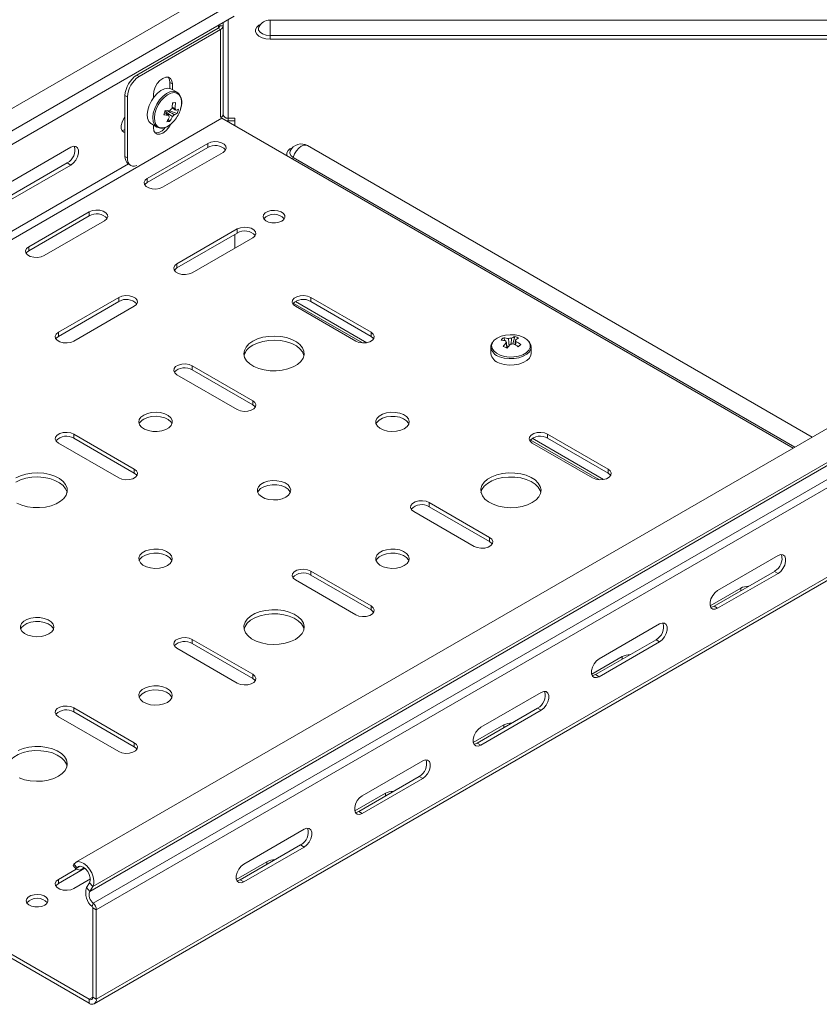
# Model space of a CAD drawing. Header units: millimetres. Extents: x -1795 to 3205, y -1258 to -37.
# Tile 2 of 21: x -1606 to -1367, y -1011 to -717. Entities that reach past the tile are written whole.
import ezdxf

# ---------------------------------------------------------------- set-up
doc = ezdxf.new("R2010")
doc.units = ezdxf.units.MM

msp = doc.modelspace()

# ---------------------------------------------------------------- linework, layer by layer
at = {"color": 7, "linetype": 'Continuous', "lineweight": 15}
for p, q in [((-1546.07, -707.88), (-1793.56, -850.75)), ((-1541.9, -716.27), (-1785.15, -856.69)), ((-1546.65, -719.01), (-1546.65, -719.78)), ((-1546.23, -719.18), (-1546.23, -718.77)), ((-1546.23, -719.18), (-1545.23, -719.18)), ((-1545.23, -719.18), (-1545.23, -718.19)), ((-1545.23, -745.47), (-1545.23, -719.18)), ((-1049.41, -717.43), (-1531.23, -717.43)), ((-1546.67, -719.79), (-1570.98, -733.83)), ((-1545.97, -720.2), (-1570.28, -734.24)), ((-1561.08, -736.03), (-1561.08, -737.82)), ((-1560.38, -736.44), (-1560.38, -738.16)), ((-1574.52, -739.95), (-1574.52, -758.08)), ((-1566.03, -740.57), (-1566.03, -739.7)), ((-1558.98, -738.96), (-1560.62, -738.01)), ((-1573.81, -740.36), (-1573.81, -758.48)), ((-1558.91, -745.34), (-1561.27, -744.48)), ((-1566.62, -748.41), (-1564.98, -749.36)), ((-1566.03, -749.5), (-1566.03, -748.75)), ((-1561.12, -747.65), (-1561.58, -746.95)), ((-1545.59, -746.68), (-1375.09, -845.11)), ((-1544.22, -747.47), (-1543.73, -747.51)), ((-1543.73, -746.7), (-1541.73, -746.7)), ((-1543.73, -747.51), (-1541.73, -747.51)), ((-1541.73, -746.7), (-1541.73, -748.91)), ((-1564.98, -749.36), (-1564.88, -749.41)), ((-1549.83, -754.23), (-1567.86, -764.64)), ((-1369.41, -841.84), (-1520.06, -754.87)), ((-1608.7, -765.76), (-1590.67, -755.35)), ((-1549.83, -755.46), (-1567.86, -765.87)), ((-1563.27, -767.3), (-1545.24, -756.89)), ((-1591.73, -760.05), (-1609.76, -770.46)), ((-1590.67, -760.66), (-1608.7, -771.07)), ((-1573.48, -760.36), (-1572.78, -760.77)), ((-1585.19, -774.64), (-1603.22, -785.05)), ((-1585.19, -775.87), (-1603.22, -786.28)), ((-1598.62, -787.71), (-1580.59, -777.3)), ((-1540.99, -779.75), (-1559.03, -790.16)), ((-1540.99, -780.97), (-1559.03, -791.38)), ((-1541.73, -781.4), (-1541.73, -785.48)), ((-1554.43, -792.81), (-1536.4, -782.4)), ((-1576.35, -800.16), (-1594.38, -810.57)), ((-1576.35, -801.38), (-1594.38, -811.79)), ((-1524.27, -801.85), (-1503.64, -813.76)), ((-1523.67, -801.38), (-1502.36, -813.68)), ((-1501.04, -810.57), (-1519.07, -800.16)), ((-1501.04, -811.79), (-1519.07, -801.38)), ((-1589.78, -813.22), (-1571.75, -802.81)), ((-1523.67, -802.81), (-1505.64, -813.22)), ((-1461.48, -812.22), (-1461.13, -813.07)), ((-1460.83, -813.14), (-1460.81, -813.37)), ((-1458.18, -811.85), (-1458.76, -814.04)), ((-1465.32, -814.89), (-1465.32, -815)), ((-1465.32, -815), (-1465.32, -816.89)), ((-1460.63, -814.25), (-1460.29, -815.04)), ((-1453.33, -815.19), (-1453.32, -815)), ((-1453.32, -816.89), (-1453.32, -815)), ((-1536.4, -830.98), (-1554.43, -820.57)), ((-1536.4, -832.2), (-1554.43, -821.79)), ((-1559.03, -823.22), (-1540.99, -833.63)), ((-1341.72, -825.85), (-1589.21, -968.72)), ((-1571.75, -851.39), (-1589.78, -840.98)), ((-1571.75, -852.61), (-1589.78, -842.2)), ((-1453.55, -842.68), (-1432.93, -854.58)), ((-1452.96, -842.2), (-1431.65, -854.5)), ((-1430.33, -851.39), (-1448.36, -840.98)), ((-1430.33, -852.61), (-1448.36, -842.2)), ((-1594.38, -843.63), (-1576.35, -854.04)), ((-1452.96, -843.63), (-1434.93, -854.04)), ((-1465.69, -871.8), (-1483.72, -861.39)), ((-1465.69, -873.02), (-1483.72, -862.61)), ((-1488.31, -864.04), (-1470.28, -874.45)), ((-1583.69, -1010.94), (-1336.2, -868.07)), ((-1397.63, -887.61), (-1379.6, -877.2)), ((-1501.04, -892.21), (-1519.07, -881.8)), ((-1501.04, -893.43), (-1519.07, -883.02)), ((-1398.69, -892.31), (-1380.66, -881.9)), ((-1379.6, -882.51), (-1397.63, -892.92)), ((-1523.67, -884.45), (-1505.64, -894.86)), ((-1390.73, -886.9), (-1399.86, -892.17)), ((-1793.08, -889.55), (-1585.19, -1009.57)), ((-1793.08, -890.78), (-1585.19, -1010.79)), ((-1432.98, -908.02), (-1414.95, -897.61)), ((-1536.4, -912.62), (-1554.43, -902.21)), ((-1536.4, -913.84), (-1554.43, -903.43)), ((-1434.04, -912.72), (-1416.01, -902.31)), ((-1414.95, -902.92), (-1432.98, -913.33)), ((-1559.03, -904.86), (-1540.99, -915.27)), ((-1426.09, -907.31), (-1435.22, -912.58)), ((-1468.34, -928.43), (-1450.31, -918.02)), ((-1594.38, -925.27), (-1576.35, -935.68)), ((-1571.75, -933.03), (-1589.78, -922.62)), ((-1571.75, -934.25), (-1589.78, -923.84)), ((-1469.4, -933.13), (-1451.37, -922.72)), ((-1450.31, -923.33), (-1468.34, -933.74)), ((-1461.44, -927.72), (-1470.57, -932.99)), ((-1503.69, -948.84), (-1485.66, -938.43)), ((-1504.75, -953.54), (-1486.72, -943.13)), ((-1485.66, -943.74), (-1503.69, -954.15)), ((-1496.8, -948.13), (-1505.93, -953.4)), ((-1539.05, -969.25), (-1521.02, -958.84)), ((-1540.11, -973.95), (-1522.08, -963.54)), ((-1521.02, -964.15), (-1539.05, -974.56)), ((-1589.76, -969.27), (-1590, -969.64)), ((-1532.16, -968.54), (-1541.29, -973.81)), ((-1586.48, -970.51), (-1594.38, -975.07)), ((-1589.04, -970.76), (-1594.38, -973.85)), ((-1590, -969.64), (-1589.06, -970.75)), ((-1588.83, -970.38), (-1589.06, -970.75)), ((-1589.06, -970.75), (-1587.94, -971.11)), ((-1586.65, -970.37), (-1587.94, -971.11)), ((-1589.78, -976.5), (-1584.84, -973.65)), ((-1585.98, -976.28), (-1585.08, -974.85)), ((-1585.05, -977.39), (-1584.15, -975.97)), ((-1584.13, -1008.95), (-1584.13, -982.26)), ((-1583.07, -1009.57), (-1583.07, -982.87))]:
    msp.add_line(p, q, dxfattribs=at)
at = {"color": 7, "linetype": 'Continuous', "lineweight": 0}
for p, q in [((-1541.01, -711.67), (-1788.5, -854.54)), ((-1543.73, -717.32), (-1543.73, -746.7)), ((-1546.67, -719.79), (-1545.97, -720.2)), ((-1545.97, -720.2), (-1545.97, -746.42)), ((-1531.23, -722.02), (-1049.41, -722.02)), ((-1531.23, -723.08), (-1049.41, -723.08)), ((-1570.98, -733.83), (-1570.28, -734.24)), ((-1561.08, -736.03), (-1560.38, -736.44)), ((-1573.81, -740.36), (-1574.52, -739.95)), ((-1545.59, -746.68), (-1793.08, -889.55)), ((-1543.73, -746.7), (-1543.73, -747.51)), ((-1549.83, -755.46), (-1549.83, -754.23)), ((-1573.51, -760.35), (-1794.14, -887.72)), ((-1590.67, -760.66), (-1591.73, -760.05)), ((-1574.52, -758.08), (-1573.81, -758.48)), ((-1374.59, -844.82), (-1524.33, -758.38)), ((-1567.86, -765.87), (-1567.86, -764.64)), ((-1585.19, -775.87), (-1585.19, -774.64)), ((-1540.99, -780.97), (-1540.99, -779.75)), ((-1603.22, -786.28), (-1603.22, -785.05)), ((-1559.03, -791.38), (-1559.03, -790.16)), ((-1576.35, -801.38), (-1576.35, -800.16)), ((-1519.07, -801.38), (-1519.07, -800.16)), ((-1594.38, -811.79), (-1594.38, -810.57)), ((-1501.04, -811.79), (-1501.04, -810.57)), ((-1554.43, -821.79), (-1554.43, -820.57)), ((-1536.4, -832.2), (-1536.4, -830.98)), ((-1336.66, -833.1), (-1584.15, -975.97)), ((-1337.56, -834.52), (-1585.05, -977.39)), ((-1336.5, -838.06), (-1583.98, -980.93)), ((-1335.58, -840), (-1583.07, -982.87)), ((-1589.78, -842.2), (-1589.78, -840.98)), ((-1448.36, -842.2), (-1448.36, -840.98)), ((-1571.75, -852.61), (-1571.75, -851.39)), ((-1430.33, -852.61), (-1430.33, -851.39)), ((-1483.72, -862.61), (-1483.72, -861.39)), ((-1335.58, -866.69), (-1583.07, -1009.57)), ((-1465.69, -873.02), (-1465.69, -871.8)), ((-1519.07, -883.02), (-1519.07, -881.8)), ((-1379.6, -882.51), (-1380.66, -881.9)), ((-1390.73, -887.72), (-1390.73, -886.9)), ((-1501.04, -893.43), (-1501.04, -892.21)), ((-1397.63, -892.92), (-1398.69, -892.31)), ((-1554.43, -903.43), (-1554.43, -902.21)), ((-1414.95, -902.92), (-1416.01, -902.31)), ((-1426.09, -908.13), (-1426.09, -907.31)), ((-1536.4, -913.84), (-1536.4, -912.62)), ((-1432.98, -913.33), (-1434.04, -912.72)), ((-1589.78, -923.84), (-1589.78, -922.62)), ((-1450.31, -923.33), (-1451.37, -922.72)), ((-1461.44, -928.54), (-1461.44, -927.72)), ((-1571.75, -934.25), (-1571.75, -933.03)), ((-1468.34, -933.74), (-1469.4, -933.13)), ((-1485.66, -943.74), (-1486.72, -943.13)), ((-1496.8, -948.95), (-1496.8, -948.13)), ((-1503.69, -954.15), (-1504.75, -953.54)), ((-1521.02, -964.15), (-1522.08, -963.54)), ((-1588.83, -970.38), (-1589.76, -969.27)), ((-1532.16, -969.36), (-1532.16, -968.54)), ((-1587.95, -969.88), (-1588.83, -970.38)), ((-1594.38, -975.07), (-1594.38, -973.85)), ((-1584.15, -975.97), (-1585.08, -974.85)), ((-1539.05, -974.56), (-1540.11, -973.95)), ((-1585.98, -976.28), (-1585.05, -977.39)), ((-1584.28, -981.93), (-1583.98, -980.93)), ((-1583.07, -982.87), (-1584.13, -982.26)), ((-1584.13, -1008.95), (-1585.19, -1009.57)), ((-1585.19, -1010.79), (-1585.19, -1009.57)), ((-1584.13, -1008.95), (-1583.07, -1009.57))]:
    msp.add_line(p, q, dxfattribs=at)
at = {"color": 7, "linetype": 'Continuous', "lineweight": 0, "flags": 128}
for points in [[(-1531.23, -723.08), (-1532.46, -722.98), (-1533.6, -722.68), (-1534.53, -722.21), (-1535.21, -721.61), (-1535.56, -720.92), (-1535.56, -720.2), (-1535.21, -719.51), (-1534.53, -718.91), (-1533.87, -718.55)], [(-1531.23, -722.02), (-1532.41, -721.9), (-1533.44, -721.55), (-1534.21, -721.03), (-1534.62, -720.38), (-1534.62, -719.69), (-1534.54, -719.5)], [(-1531.23, -722.02), (-1531.23, -720.92), (-1531.23, -719.84), (-1531.23, -718.87), (-1531.23, -718.11), (-1531.23, -717.61), (-1531.23, -717.43), (-1531.23, -717.43)], [(-1531.23, -723.08), (-1531.23, -722.98), (-1531.23, -722.87), (-1531.23, -722.75), (-1531.23, -722.61), (-1531.23, -722.46), (-1531.23, -722.31), (-1531.23, -722.16), (-1531.23, -722.02)], [(-1558.94, -738.99), (-1559.21, -738.85), (-1560.09, -738.68), (-1561.1, -738.86), (-1562.16, -739.37), (-1563.21, -740.18), (-1564.18, -741.24), (-1565.01, -742.48), (-1565.65, -743.83), (-1566.06, -745.2), (-1566.22, -746.51), (-1566.11, -747.67), (-1565.74, -748.6), (-1565.13, -749.26), (-1564.98, -749.36)], [(-1557.9, -743.99), (-1557.63, -742.7), (-1557.61, -741.5), (-1557.84, -740.49), (-1558.32, -739.71), (-1559, -739.23), (-1559.85, -739.07), (-1560.82, -739.24), (-1561.84, -739.73), (-1562.85, -740.51), (-1563.78, -741.53), (-1564.58, -742.73), (-1565.2, -744.03), (-1565.6, -745.34), (-1565.75, -746.6), (-1565.64, -747.71), (-1565.28, -748.61), (-1564.7, -749.25), (-1563.92, -749.57), (-1563.01, -749.57), (-1562.01, -749.23), (-1560.98, -748.59), (-1560, -747.69), (-1559.75, -747.4)], [(-1520.06, -754.87), (-1520.43, -754.73), (-1521.13, -754.74), (-1521.9, -755.05), (-1522.67, -755.63), (-1523.37, -756.43), (-1523.94, -757.37), (-1524.33, -758.38)], [(-1525.21, -756.44), (-1525.22, -756.46), (-1525.32, -757.15), (-1525.01, -757.81), (-1524.33, -758.38)], [(-1464.66, -813.37), (-1464.87, -813.71), (-1465.09, -814.53), (-1464.95, -815.37), (-1464.46, -816.15), (-1463.65, -816.84), (-1462.56, -817.39)], [(-1462.56, -817.39), (-1461.27, -817.77), (-1459.86, -817.95), (-1458.41, -817.93), (-1457.03, -817.69), (-1455.78, -817.27), (-1454.76, -816.67), (-1454.02, -815.95), (-1453.62, -815.15), (-1453.58, -814.32), (-1453.89, -813.5), (-1454.18, -813.13)], [(-1462.69, -817.86), (-1461.35, -818.26), (-1459.88, -818.44), (-1458.38, -818.42), (-1456.93, -818.17), (-1455.64, -817.73), (-1454.58, -817.12), (-1453.81, -816.37), (-1453.4, -815.53), (-1453.33, -815.19)]]:
    msp.add_lwpolyline(points, dxfattribs=at)
at = {"color": 7, "linetype": 'Continuous', "lineweight": 15, "flags": 128}
for points in [[(-1561.59, -734.46), (-1561.22, -735.1), (-1561.08, -736.03)], [(-1566.03, -739.7), (-1565.9, -738.61), (-1565.49, -737.47), (-1564.87, -736.39), (-1564.08, -735.47), (-1563.21, -734.81), (-1562.33, -734.46), (-1561.54, -734.47), (-1560.92, -734.83), (-1560.52, -735.51), (-1560.38, -736.44)], [(-1560.62, -738.01), (-1560.85, -737.9), (-1561.74, -737.73), (-1562.74, -737.91), (-1563.8, -738.42), (-1564.85, -739.23), (-1565.82, -740.29), (-1566.65, -741.54), (-1567.3, -742.88), (-1567.71, -744.25), (-1567.86, -745.56), (-1567.75, -746.72), (-1567.38, -747.65), (-1566.77, -748.31), (-1566.62, -748.41)], [(-1574.52, -750.97), (-1574.82, -750.89), (-1575.33, -750.48), (-1575.61, -749.77), (-1575.61, -748.85), (-1575.33, -747.83), (-1574.82, -746.83), (-1574.52, -746.4)], [(-1560.98, -748.6), (-1561.54, -749.55), (-1562.33, -750.47), (-1563.21, -751.14), (-1564.08, -751.48), (-1564.87, -751.47), (-1565.49, -751.11), (-1565.9, -750.43), (-1566.03, -749.5)], [(-1545.94, -746.41), (-1545.8, -746.54), (-1545.59, -746.68)], [(-1574.52, -750.11), (-1575.19, -750.34), (-1575.41, -750.36)], [(-1545.24, -756.89), (-1544.59, -756.35), (-1544.3, -755.72), (-1544.4, -755.08), (-1544.87, -754.49), (-1545.67, -754.02), (-1546.69, -753.75), (-1547.82, -753.69), (-1548.91, -753.86), (-1549.83, -754.23)], [(-1590.67, -755.35), (-1589.88, -755.06), (-1589.19, -755.12), (-1588.68, -755.53), (-1588.41, -756.24), (-1588.41, -757.16), (-1588.68, -758.19), (-1589.19, -759.19), (-1589.88, -760.05), (-1590.67, -760.66)], [(-1573.81, -758.48), (-1573.74, -759.24), (-1573.54, -759.89), (-1573.22, -760.41), (-1572.78, -760.77), (-1572.24, -760.97), (-1571.63, -761), (-1570.97, -760.85), (-1570.93, -760.83)], [(-1567.86, -764.64), (-1568.51, -765.18), (-1568.8, -765.81), (-1568.71, -766.46), (-1568.23, -767.05), (-1567.43, -767.51), (-1566.41, -767.78), (-1565.28, -767.84), (-1564.19, -767.67), (-1563.27, -767.3)], [(-1567.86, -765.87), (-1568.51, -766.4), (-1568.64, -766.58)], [(-1580.59, -777.3), (-1579.94, -776.76), (-1579.65, -776.13), (-1579.75, -775.49), (-1580.23, -774.9), (-1581.03, -774.43), (-1582.05, -774.16), (-1583.17, -774.1), (-1584.26, -774.27), (-1585.19, -774.64)], [(-1527.74, -777.4), (-1527.11, -776.9), (-1526.81, -776.31), (-1526.85, -775.69), (-1527.24, -775.11), (-1527.93, -774.64), (-1528.85, -774.33), (-1529.9, -774.2), (-1530.96, -774.28), (-1531.92, -774.55), (-1532.68, -774.98), (-1533.15, -775.54), (-1533.28, -776.15), (-1533.06, -776.76), (-1532.51, -777.29), (-1531.7, -777.69), (-1530.7, -777.91), (-1529.63, -777.94), (-1528.61, -777.76), (-1527.74, -777.4)], [(-1536.4, -782.4), (-1535.75, -781.87), (-1535.46, -781.24), (-1535.56, -780.59), (-1536.03, -780), (-1536.83, -779.54), (-1537.85, -779.26), (-1538.98, -779.2), (-1540.07, -779.37), (-1540.99, -779.75)], [(-1603.22, -785.05), (-1603.87, -785.59), (-1604.16, -786.22), (-1604.06, -786.87), (-1603.58, -787.46), (-1602.79, -787.92), (-1601.76, -788.19), (-1600.64, -788.25), (-1599.55, -788.08), (-1598.62, -787.71)], [(-1603.22, -786.28), (-1603.87, -786.81), (-1603.99, -786.99)], [(-1559.03, -790.16), (-1559.67, -790.69), (-1559.96, -791.32), (-1559.87, -791.97), (-1559.39, -792.56), (-1558.59, -793.02), (-1557.57, -793.3), (-1556.44, -793.35), (-1555.35, -793.18), (-1554.43, -792.81)], [(-1559.03, -791.38), (-1559.67, -791.92), (-1559.8, -792.1)], [(-1571.75, -802.81), (-1571.11, -802.28), (-1570.81, -801.65), (-1570.91, -801), (-1571.39, -800.41), (-1572.19, -799.95), (-1573.21, -799.67), (-1574.33, -799.62), (-1575.42, -799.78), (-1576.35, -800.16)], [(-1519.07, -800.16), (-1520, -799.78), (-1521.09, -799.62), (-1522.21, -799.67), (-1523.24, -799.95), (-1524.03, -800.41), (-1524.51, -801), (-1524.61, -801.65), (-1524.32, -802.28), (-1523.67, -802.81)], [(-1594.38, -810.57), (-1595.03, -811.1), (-1595.32, -811.73), (-1595.22, -812.38), (-1594.74, -812.97), (-1593.95, -813.43), (-1592.92, -813.71), (-1591.8, -813.76), (-1590.71, -813.59), (-1589.78, -813.22)], [(-1505.64, -813.22), (-1504.71, -813.59), (-1503.62, -813.76), (-1502.5, -813.71), (-1501.48, -813.43), (-1500.68, -812.97), (-1500.2, -812.38), (-1500.1, -811.73), (-1500.4, -811.1), (-1501.04, -810.57)], [(-1594.38, -811.79), (-1595.03, -812.33), (-1595.15, -812.51)], [(-1536.4, -813.22), (-1537.55, -814.03), (-1538.39, -814.97), (-1538.89, -815.98), (-1539.03, -817.03), (-1538.8, -818.07), (-1538.21, -819.06), (-1537.29, -819.97), (-1536.07, -820.75), (-1534.6, -821.37), (-1532.94, -821.81), (-1531.17, -822.05), (-1529.35, -822.07), (-1527.56, -821.89), (-1525.87, -821.5), (-1524.35, -820.92), (-1523.06, -820.18), (-1522.06, -819.3), (-1521.38, -818.32), (-1521.06, -817.29), (-1521.11, -816.24), (-1521.52, -815.21), (-1522.28, -814.26), (-1523.36, -813.41), (-1524.71, -812.71), (-1526.28, -812.17), (-1528, -811.83), (-1529.81, -811.7), (-1531.62, -811.78), (-1533.37, -812.07), (-1534.99, -812.56), (-1536.4, -813.22)], [(-1521.1, -817.51), (-1521.11, -817.46), (-1521.52, -816.44), (-1522.28, -815.48), (-1523.36, -814.64), (-1524.71, -813.93), (-1526.28, -813.4), (-1528, -813.06), (-1529.81, -812.92), (-1531.62, -813), (-1533.37, -813.29), (-1534.99, -813.78), (-1536.4, -814.44)], [(-1500.27, -812.51), (-1500.4, -812.33), (-1501.04, -811.79)], [(-1454.18, -813.13), (-1454.55, -812.76), (-1455.51, -812.13), (-1456.71, -811.66), (-1458.07, -811.38), (-1459.51, -811.3), (-1460.94, -811.44), (-1462.27, -811.77), (-1463.41, -812.28), (-1464.29, -812.94), (-1464.66, -813.37)], [(-1462.69, -819.76), (-1461.35, -820.15), (-1459.88, -820.34), (-1458.38, -820.31), (-1456.93, -820.07), (-1455.64, -819.63), (-1454.58, -819.01), (-1453.81, -818.27), (-1453.4, -817.43), (-1453.32, -816.89)], [(-1554.43, -820.57), (-1555.35, -820.19), (-1556.44, -820.03), (-1557.57, -820.08), (-1558.59, -820.36), (-1559.39, -820.82), (-1559.87, -821.41), (-1559.96, -822.06), (-1559.67, -822.69), (-1559.03, -823.22)], [(-1540.99, -833.63), (-1540.07, -834), (-1538.98, -834.17), (-1537.85, -834.12), (-1536.83, -833.84), (-1536.03, -833.38), (-1535.56, -832.79), (-1535.46, -832.14), (-1535.75, -831.51), (-1536.4, -830.98)], [(-1535.62, -832.92), (-1535.75, -832.74), (-1536.4, -832.2)], [(-1568.92, -835.26), (-1569.75, -835.89), (-1570.25, -836.62), (-1570.39, -837.4), (-1570.15, -838.18), (-1569.57, -838.89), (-1568.68, -839.48), (-1567.54, -839.91), (-1566.24, -840.15), (-1564.88, -840.18), (-1563.55, -839.99), (-1562.37, -839.6), (-1561.41, -839.05), (-1560.74, -838.36), (-1560.42, -837.6), (-1560.46, -836.81), (-1560.87, -836.06), (-1561.62, -835.41), (-1562.65, -834.89), (-1563.88, -834.55), (-1565.22, -834.42), (-1566.57, -834.5), (-1567.84, -834.79), (-1568.92, -835.26)], [(-1560.5, -837.92), (-1560.87, -837.29), (-1561.62, -836.63), (-1562.65, -836.12), (-1563.88, -835.78), (-1565.22, -835.64), (-1566.57, -835.72), (-1567.84, -836.01), (-1568.92, -836.49)], [(-1491.14, -839.35), (-1490.32, -838.72), (-1489.82, -837.99), (-1489.68, -837.21), (-1489.91, -836.43), (-1490.5, -835.72), (-1491.39, -835.13), (-1492.53, -834.7), (-1493.83, -834.46), (-1495.19, -834.43), (-1496.51, -834.62), (-1497.7, -835), (-1498.66, -835.56), (-1499.33, -836.25), (-1499.65, -837.01), (-1499.61, -837.79), (-1499.19, -838.54), (-1498.45, -839.2), (-1497.42, -839.72), (-1496.19, -840.06), (-1494.85, -840.19), (-1493.49, -840.11), (-1492.23, -839.82), (-1491.14, -839.35)], [(-1489.79, -837.92), (-1489.91, -837.66), (-1490.5, -836.95), (-1491.39, -836.35), (-1492.53, -835.92), (-1493.83, -835.68), (-1495.19, -835.66), (-1496.51, -835.84), (-1497.7, -836.23), (-1498.66, -836.78), (-1499.33, -837.47), (-1499.56, -837.92)], [(-1589.78, -840.98), (-1590.71, -840.6), (-1591.8, -840.44), (-1592.92, -840.49), (-1593.95, -840.77), (-1594.74, -841.23), (-1595.22, -841.82), (-1595.32, -842.47), (-1595.03, -843.1), (-1594.38, -843.63)], [(-1448.36, -840.98), (-1449.29, -840.6), (-1450.38, -840.44), (-1451.5, -840.49), (-1452.53, -840.77), (-1453.32, -841.23), (-1453.8, -841.82), (-1453.9, -842.47), (-1453.61, -843.1), (-1452.96, -843.63)], [(-1576.35, -854.04), (-1575.42, -854.41), (-1574.33, -854.58), (-1573.21, -854.53), (-1572.19, -854.25), (-1571.39, -853.79), (-1570.91, -853.2), (-1570.81, -852.55), (-1571.11, -851.92), (-1571.75, -851.39)], [(-1434.93, -854.04), (-1434, -854.41), (-1432.91, -854.58), (-1431.79, -854.53), (-1430.77, -854.25), (-1429.97, -853.79), (-1429.49, -853.2), (-1429.39, -852.55), (-1429.68, -851.92), (-1430.33, -851.39)], [(-1606.78, -861.57), (-1605.31, -862.19), (-1603.66, -862.63), (-1601.88, -862.87), (-1600.06, -862.89), (-1598.27, -862.71), (-1596.58, -862.32), (-1595.06, -861.74), (-1593.77, -861), (-1592.77, -860.12), (-1592.09, -859.14), (-1591.77, -858.11), (-1591.82, -857.06), (-1592.23, -856.03), (-1592.99, -855.08), (-1594.07, -854.23), (-1595.42, -853.53), (-1596.99, -852.99), (-1598.71, -852.65), (-1600.52, -852.52), (-1602.33, -852.6), (-1604.08, -852.89), (-1605.7, -853.38), (-1607.11, -854.04)], [(-1591.81, -858.33), (-1591.82, -858.28), (-1592.23, -857.26), (-1592.99, -856.3), (-1594.07, -855.46), (-1595.42, -854.75), (-1596.99, -854.22), (-1598.71, -853.88), (-1600.52, -853.75), (-1602.33, -853.82), (-1604.08, -854.11), (-1605.7, -854.6), (-1607.11, -855.27)], [(-1570.98, -853.33), (-1571.11, -853.15), (-1571.75, -852.61)], [(-1526.5, -859.76), (-1525.68, -859.13), (-1525.18, -858.4), (-1525.04, -857.62), (-1525.27, -856.84), (-1525.85, -856.13), (-1526.75, -855.54), (-1527.89, -855.11), (-1529.18, -854.87), (-1530.55, -854.84), (-1531.87, -855.03), (-1533.05, -855.41), (-1534.02, -855.97), (-1534.69, -856.66), (-1535.01, -857.42), (-1534.96, -858.2), (-1534.55, -858.95), (-1533.8, -859.61), (-1532.78, -860.13), (-1531.55, -860.47), (-1530.2, -860.6), (-1528.85, -860.52), (-1527.58, -860.23), (-1526.5, -859.76)], [(-1452.96, -861.39), (-1451.81, -860.57), (-1450.97, -859.64), (-1450.46, -858.63), (-1450.33, -857.58), (-1450.56, -856.54), (-1451.15, -855.55), (-1452.07, -854.64), (-1453.29, -853.86), (-1454.76, -853.24), (-1456.41, -852.8), (-1458.19, -852.56), (-1460.01, -852.53), (-1461.8, -852.72), (-1463.49, -853.11), (-1465.01, -853.69), (-1466.3, -854.43), (-1467.3, -855.31), (-1467.98, -856.28), (-1468.3, -857.32), (-1468.25, -858.37), (-1467.84, -859.39), (-1467.08, -860.35), (-1466, -861.2), (-1464.65, -861.9), (-1463.08, -862.44), (-1461.36, -862.78), (-1459.55, -862.91), (-1457.74, -862.83), (-1455.98, -862.54), (-1454.37, -862.05), (-1452.96, -861.39)], [(-1450.39, -858.33), (-1450.56, -857.76), (-1451.15, -856.77), (-1452.07, -855.86), (-1453.29, -855.08), (-1454.76, -854.46), (-1456.41, -854.02), (-1458.19, -853.79), (-1460.01, -853.76), (-1461.8, -853.94), (-1463.49, -854.33), (-1465.01, -854.91), (-1466.3, -855.66), (-1467.3, -856.53), (-1467.98, -857.51), (-1468.26, -858.33)], [(-1429.56, -853.33), (-1429.68, -853.15), (-1430.33, -852.61)], [(-1525.15, -858.33), (-1525.27, -858.07), (-1525.85, -857.36), (-1526.75, -856.76), (-1527.89, -856.33), (-1529.18, -856.09), (-1530.55, -856.07), (-1531.87, -856.25), (-1533.05, -856.64), (-1534.02, -857.19), (-1534.69, -857.88), (-1534.92, -858.33)], [(-1483.72, -861.39), (-1484.64, -861.01), (-1485.73, -860.85), (-1486.86, -860.9), (-1487.88, -861.18), (-1488.68, -861.64), (-1489.16, -862.23), (-1489.25, -862.88), (-1488.96, -863.51), (-1488.31, -864.04)], [(-1470.28, -874.45), (-1469.36, -874.82), (-1468.27, -874.99), (-1467.14, -874.94), (-1466.12, -874.66), (-1465.32, -874.2), (-1464.85, -873.61), (-1464.75, -872.96), (-1465.04, -872.33), (-1465.69, -871.8)], [(-1561.85, -880.17), (-1561.03, -879.54), (-1560.53, -878.81), (-1560.39, -878.03), (-1560.62, -877.25), (-1561.21, -876.54), (-1562.1, -875.95), (-1563.24, -875.52), (-1564.54, -875.28), (-1565.9, -875.25), (-1567.22, -875.44), (-1568.41, -875.82), (-1569.37, -876.38), (-1570.04, -877.07), (-1570.36, -877.83), (-1570.32, -878.61), (-1569.9, -879.36), (-1569.16, -880.02), (-1568.13, -880.54), (-1566.9, -880.88), (-1565.56, -881.01), (-1564.21, -880.93), (-1562.94, -880.64), (-1561.85, -880.17)], [(-1491.14, -880.17), (-1490.32, -879.54), (-1489.82, -878.81), (-1489.68, -878.03), (-1489.91, -877.25), (-1490.5, -876.54), (-1491.39, -875.95), (-1492.53, -875.52), (-1493.83, -875.28), (-1495.19, -875.25), (-1496.51, -875.44), (-1497.7, -875.82), (-1498.66, -876.38), (-1499.33, -877.07), (-1499.65, -877.83), (-1499.61, -878.61), (-1499.19, -879.36), (-1498.45, -880.02), (-1497.42, -880.54), (-1496.19, -880.88), (-1494.85, -881.01), (-1493.49, -880.93), (-1492.23, -880.64), (-1491.14, -880.17)], [(-1464.91, -873.74), (-1465.04, -873.56), (-1465.69, -873.02)], [(-1560.5, -878.74), (-1560.62, -878.48), (-1561.21, -877.77), (-1562.1, -877.17), (-1563.24, -876.74), (-1564.54, -876.5), (-1565.9, -876.48), (-1567.22, -876.66), (-1568.41, -877.05), (-1569.37, -877.61), (-1570.04, -878.29), (-1570.28, -878.74)], [(-1489.79, -878.74), (-1489.91, -878.48), (-1490.5, -877.77), (-1491.39, -877.17), (-1492.53, -876.74), (-1493.83, -876.5), (-1495.19, -876.48), (-1496.51, -876.66), (-1497.7, -877.05), (-1498.66, -877.61), (-1499.33, -878.29), (-1499.56, -878.74)], [(-1379.6, -877.2), (-1378.81, -876.91), (-1378.12, -876.97), (-1377.61, -877.38), (-1377.33, -878.09), (-1377.33, -879.01), (-1377.61, -880.04), (-1378.12, -881.04), (-1378.81, -881.9), (-1379.6, -882.51)], [(-1519.07, -881.8), (-1520, -881.42), (-1521.09, -881.26), (-1522.21, -881.31), (-1523.24, -881.59), (-1524.03, -882.05), (-1524.51, -882.64), (-1524.61, -883.29), (-1524.32, -883.92), (-1523.67, -884.45)], [(-1397.63, -892.92), (-1398.41, -893.21), (-1399.11, -893.15), (-1399.62, -892.74), (-1399.89, -892.03), (-1399.89, -891.11), (-1399.62, -890.09), (-1399.11, -889.09), (-1398.41, -888.23), (-1397.63, -887.61)], [(-1505.64, -894.86), (-1504.71, -895.23), (-1503.62, -895.4), (-1502.5, -895.35), (-1501.48, -895.07), (-1500.68, -894.61), (-1500.2, -894.02), (-1500.1, -893.37), (-1500.4, -892.74), (-1501.04, -892.21)], [(-1399.69, -892.62), (-1399.47, -892.6), (-1398.69, -892.31)], [(-1597.21, -900.58), (-1596.39, -899.95), (-1595.89, -899.22), (-1595.75, -898.44), (-1595.98, -897.66), (-1596.56, -896.95), (-1597.46, -896.36), (-1598.6, -895.93), (-1599.89, -895.69), (-1601.26, -895.66), (-1602.58, -895.85), (-1603.77, -896.23), (-1604.73, -896.79), (-1605.4, -897.48), (-1605.72, -898.24), (-1605.67, -899.03), (-1605.26, -899.77), (-1604.51, -900.43), (-1603.49, -900.95), (-1602.26, -901.29), (-1600.92, -901.42), (-1599.56, -901.34), (-1598.29, -901.05), (-1597.21, -900.58)], [(-1523.67, -902.21), (-1522.52, -901.39), (-1521.68, -900.46), (-1521.17, -899.45), (-1521.04, -898.4), (-1521.27, -897.36), (-1521.86, -896.37), (-1522.78, -895.46), (-1524, -894.68), (-1525.47, -894.06), (-1527.12, -893.62), (-1528.9, -893.38), (-1530.72, -893.35), (-1532.51, -893.54), (-1534.2, -893.93), (-1535.72, -894.51), (-1537.01, -895.25), (-1538.01, -896.13), (-1538.69, -897.11), (-1539.01, -898.14), (-1538.96, -899.19), (-1538.55, -900.22), (-1537.79, -901.17), (-1536.71, -902.02), (-1535.36, -902.72), (-1533.79, -903.26), (-1532.07, -903.6), (-1530.26, -903.73), (-1528.45, -903.65), (-1526.7, -903.36), (-1525.08, -902.87), (-1523.67, -902.21)], [(-1521.1, -899.15), (-1521.27, -898.58), (-1521.86, -897.59), (-1522.78, -896.68), (-1524, -895.9), (-1525.47, -895.28), (-1527.12, -894.84), (-1528.9, -894.61), (-1530.72, -894.58), (-1532.51, -894.76), (-1534.2, -895.15), (-1535.72, -895.73), (-1537.01, -896.48), (-1538.01, -897.35), (-1538.69, -898.33), (-1538.97, -899.15)], [(-1500.27, -894.15), (-1500.4, -893.97), (-1501.04, -893.43)], [(-1595.86, -899.15), (-1595.98, -898.89), (-1596.56, -898.18), (-1597.46, -897.58), (-1598.6, -897.15), (-1599.89, -896.91), (-1601.26, -896.89), (-1602.58, -897.07), (-1603.77, -897.46), (-1604.73, -898.02), (-1605.4, -898.7), (-1605.63, -899.15)], [(-1414.95, -897.61), (-1414.17, -897.32), (-1413.47, -897.38), (-1412.96, -897.79), (-1412.69, -898.5), (-1412.69, -899.42), (-1412.96, -900.45), (-1413.47, -901.45), (-1414.17, -902.31), (-1414.95, -902.92)], [(-1554.43, -902.21), (-1555.35, -901.83), (-1556.44, -901.67), (-1557.57, -901.72), (-1558.59, -902), (-1559.39, -902.46), (-1559.87, -903.05), (-1559.96, -903.7), (-1559.67, -904.33), (-1559.03, -904.86)], [(-1432.98, -913.33), (-1433.77, -913.62), (-1434.46, -913.56), (-1434.97, -913.15), (-1435.25, -912.44), (-1435.25, -911.52), (-1434.97, -910.5), (-1434.46, -909.5), (-1433.77, -908.64), (-1432.98, -908.02)], [(-1540.99, -915.27), (-1540.07, -915.64), (-1538.98, -915.81), (-1537.85, -915.76), (-1536.83, -915.48), (-1536.03, -915.02), (-1535.56, -914.43), (-1535.46, -913.78), (-1535.75, -913.15), (-1536.4, -912.62)], [(-1435.05, -913.03), (-1434.83, -913.01), (-1434.04, -912.72)], [(-1561.85, -920.99), (-1561.03, -920.36), (-1560.53, -919.63), (-1560.39, -918.85), (-1560.62, -918.07), (-1561.21, -917.36), (-1562.1, -916.77), (-1563.24, -916.34), (-1564.54, -916.1), (-1565.9, -916.07), (-1567.22, -916.26), (-1568.41, -916.64), (-1569.37, -917.2), (-1570.04, -917.89), (-1570.36, -918.65), (-1570.32, -919.44), (-1569.9, -920.18), (-1569.16, -920.84), (-1568.13, -921.36), (-1566.9, -921.7), (-1565.56, -921.83), (-1564.21, -921.75), (-1562.94, -921.46), (-1561.85, -920.99)], [(-1535.62, -914.56), (-1535.75, -914.38), (-1536.4, -913.84)], [(-1560.5, -919.56), (-1560.62, -919.3), (-1561.21, -918.59), (-1562.1, -917.99), (-1563.24, -917.56), (-1564.54, -917.33), (-1565.9, -917.3), (-1567.22, -917.48), (-1568.41, -917.87), (-1569.37, -918.43), (-1570.04, -919.11), (-1570.28, -919.56)], [(-1450.31, -918.02), (-1449.52, -917.73), (-1448.83, -917.79), (-1448.32, -918.2), (-1448.04, -918.91), (-1448.04, -919.83), (-1448.32, -920.86), (-1448.83, -921.86), (-1449.52, -922.72), (-1450.31, -923.33)], [(-1589.78, -922.62), (-1590.71, -922.24), (-1591.8, -922.08), (-1592.92, -922.13), (-1593.95, -922.41), (-1594.74, -922.87), (-1595.22, -923.46), (-1595.32, -924.11), (-1595.03, -924.74), (-1594.38, -925.27)], [(-1468.34, -933.74), (-1469.12, -934.03), (-1469.82, -933.97), (-1470.33, -933.56), (-1470.6, -932.85), (-1470.6, -931.93), (-1470.33, -930.91), (-1469.82, -929.91), (-1469.12, -929.05), (-1468.34, -928.43)], [(-1594.38, -943.03), (-1593.23, -942.21), (-1592.39, -941.28), (-1591.89, -940.27), (-1591.75, -939.22), (-1591.98, -938.18), (-1592.57, -937.19), (-1593.49, -936.28), (-1594.71, -935.5), (-1596.18, -934.88), (-1597.83, -934.44), (-1599.61, -934.2), (-1601.43, -934.17), (-1603.22, -934.36), (-1604.91, -934.75), (-1606.43, -935.33)], [(-1576.35, -935.68), (-1575.42, -936.05), (-1574.33, -936.22), (-1573.21, -936.17), (-1572.19, -935.89), (-1571.39, -935.43), (-1570.91, -934.84), (-1570.81, -934.19), (-1571.11, -933.56), (-1571.75, -933.03)], [(-1470.4, -933.44), (-1470.19, -933.42), (-1469.4, -933.13)], [(-1591.81, -939.97), (-1591.98, -939.41), (-1592.57, -938.41), (-1593.49, -937.5), (-1594.71, -936.72), (-1596.18, -936.1), (-1597.83, -935.66), (-1599.61, -935.43), (-1601.43, -935.4), (-1603.22, -935.58), (-1604.91, -935.97), (-1606.43, -936.55), (-1607.72, -937.3), (-1608.72, -938.17), (-1609.4, -939.15), (-1609.68, -939.97)], [(-1570.98, -934.97), (-1571.11, -934.79), (-1571.75, -934.25)], [(-1485.66, -938.43), (-1484.88, -938.14), (-1484.19, -938.2), (-1483.67, -938.61), (-1483.4, -939.32), (-1483.4, -940.24), (-1483.67, -941.27), (-1484.19, -942.27), (-1484.88, -943.13), (-1485.66, -943.74)], [(-1606.07, -943.54), (-1604.5, -944.08), (-1602.78, -944.42), (-1600.97, -944.55), (-1599.16, -944.47), (-1597.41, -944.18), (-1595.79, -943.69), (-1594.38, -943.03)], [(-1503.69, -954.15), (-1504.48, -954.44), (-1505.17, -954.38), (-1505.68, -953.97), (-1505.96, -953.26), (-1505.96, -952.34), (-1505.68, -951.32), (-1505.17, -950.32), (-1504.48, -949.46), (-1503.69, -948.84)], [(-1505.76, -953.85), (-1505.54, -953.83), (-1504.75, -953.54)], [(-1521.02, -958.84), (-1520.23, -958.55), (-1519.54, -958.61), (-1519.03, -959.02), (-1518.75, -959.73), (-1518.75, -960.65), (-1519.03, -961.68), (-1519.54, -962.68), (-1520.23, -963.54), (-1521.02, -964.15)], [(-1584.15, -975.97), (-1583.84, -975.16), (-1583.78, -974.15), (-1583.99, -973.01), (-1584.43, -971.85), (-1585.07, -970.74), (-1585.87, -969.79), (-1586.76, -969.06), (-1587.66, -968.63), (-1588.51, -968.51), (-1589.23, -968.73), (-1589.76, -969.27)], [(-1539.05, -974.56), (-1539.84, -974.85), (-1540.53, -974.79), (-1541.04, -974.38), (-1541.31, -973.67), (-1541.31, -972.75), (-1541.04, -971.73), (-1540.53, -970.73), (-1539.84, -969.87), (-1539.05, -969.25)], [(-1585.08, -974.85), (-1584.86, -974.17), (-1584.88, -973.31), (-1585.16, -972.36), (-1585.65, -971.44), (-1586.3, -970.67), (-1587.03, -970.13), (-1587.75, -969.89), (-1588.37, -969.98), (-1588.83, -970.38)], [(-1594.38, -973.85), (-1595.03, -974.38), (-1595.32, -975.01), (-1595.22, -975.66), (-1594.74, -976.25), (-1593.95, -976.71), (-1592.92, -976.99), (-1591.8, -977.04), (-1590.71, -976.88), (-1589.78, -976.5)], [(-1594.38, -975.07), (-1595.03, -975.61), (-1595.15, -975.79)], [(-1541.12, -974.26), (-1540.9, -974.24), (-1540.11, -973.95)], [(-1598.45, -981.5), (-1597.82, -981), (-1597.52, -980.41), (-1597.56, -979.79), (-1597.95, -979.22), (-1598.64, -978.74), (-1599.56, -978.43), (-1600.61, -978.3), (-1601.67, -978.38), (-1602.63, -978.65), (-1603.39, -979.09), (-1603.86, -979.64), (-1603.99, -980.25), (-1603.77, -980.86), (-1603.22, -981.39), (-1602.41, -981.79), (-1601.41, -982.01), (-1600.34, -982.04), (-1599.32, -981.86), (-1598.45, -981.5)]]:
    msp.add_lwpolyline(points, dxfattribs=at)
at = {"color": 7, "linetype": 'Continuous', "lineweight": 15}
for centre, radius, start, end in [((-1546.99, -719.11), 0.754, 294.3748, 354.3048), ((-1546.49, -719.06), 1.26, 294.3746, 354.3047), ((-1531.23, -721.11), 3.68, 90, 153.9384), ((-1566.84, -740.3), 7.68, 122.6053, 177.3947), ((-1566.14, -740.71), 7.68, 122.6053, 177.3947), ((-1572.93, -741.59), 12.59, 349.5995, 357.6728), ((-1573.73, -592.36), 150.34, 275.105, 275.4593), ((-1572.01, -741.51), 12.59, 349.5995, 357.6728), ((-1582.18, -739.22), 20.3, 341.3672, 345.1794), ((-1561.58, -729.66), 16.11, 265.1303, 270.2133), ((-1563.78, -743.2), 1.8, 311.0081, 317.2934), ((-1561.19, -728.35), 16.13, 265.132, 270.2097), ((-1560.76, -745.75), 0.759, 181.3322, 226.6086), ((-1559.27, -745.66), 2.2, 125.357, 147.3896), ((-1561.63, -744.42), 2.2, 305.3526, 327.3939), ((-1560.55, -741.63), 4.05, 281.0136, 293.7904), ((-1567.24, -741.13), 9.76, 320.0631, 342.9442), ((-1560.14, -744.33), 0.759, 1.3312, 46.6189), ((-1560.16, -740.34), 4.05, 281.0121, 293.792), ((-1567.43, -742.07), 9.12, 339.0279, 347.5188), ((-1546.46, -745.36), 1.23, 297.1021, 354.6096), ((-1543.86, -745.32), 1.38, 186.3514, 275.1814), ((-1570.2, -742.47), 9.71, 327.1541, 336.7602), ((-1562.06, -742.53), 5.2, 270.1574, 280.4094), ((-1569.28, -742.39), 9.71, 327.157, 336.759), ((-1565.43, -747.6), 3.48, 268.4166, 326.8324), ((-1547.59, -759.12), 4.29, 43.3124, 121.5352), ((-1521.9, -758.05), 3.68, 60.0027, 153.9384), ((-1593.77, -756.28), 4.29, 298.4608, 16.7002), ((-1571.84, -758.24), 2.69, 176.4841, 232.2026), ((-1582.94, -779.53), 4.29, 43.3121, 121.5348), ((-1530.03, -779.52), 4.18, 42.7186, 137.2815), ((-1538.75, -784.63), 4.29, 43.3124, 121.5352), ((-1574.1, -805.04), 4.29, 43.3124, 121.5352), ((-1521.32, -805.04), 4.29, 58.4653, 136.6873), ((-1458.05, -817.06), 5.94, 125.3548, 135.4711), ((-1462.87, -820.95), 8.07, 75.3569, 85.8199), ((-1451.04, -822.76), 13.25, 136.5209, 143.1233), ((-1462.07, -820.27), 8.07, 75.3567, 85.8198), ((-1460.25, -813.23), 0.581, 171.25, 225.5229), ((-1459.33, -814.85), 2.49, 86.1701, 106.4737), ((-1456.34, -816.6), 5.09, 111.1607, 123.6652), ((-1460.52, -819.57), 8.06, 64.1346, 73.1155), ((-1455.16, -817.06), 5.09, 111.162, 123.6642), ((-1458.39, -813.24), 0.581, 351.2233, 45.5479), ((-1463.67, -824.44), 12.57, 54.4308, 62.2186), ((-1534.38, -818.75), 4.76, 115.1103, 164.7921), ((-1468.35, -833.66), 20.01, 66.818, 70.4321), ((-1449.88, -823.21), 13.24, 136.5179, 143.1263), ((-1459.32, -811.62), 2.49, 266.1683, 286.4755), ((-1464.47, -825.12), 12.57, 54.4302, 62.2163), ((-1439.98, -834.27), 25.89, 129.2547, 131.5711), ((-1461.88, -816.37), 3.49, 188.619, 256.5086), ((-1556.67, -825.45), 4.29, 58.4659, 136.6866), ((-1567.72, -838.98), 2.77, 115.7824, 157.432), ((-1592.03, -845.86), 4.29, 58.4662, 136.6863), ((-1450.61, -845.86), 4.29, 58.465, 136.6875), ((-1485.96, -866.27), 4.29, 58.4656, 136.6868), ((-1382.7, -878.12), 4.29, 298.4608, 16.7002), ((-1521.32, -886.68), 4.29, 58.4659, 136.6865), ((-1388.49, -891.2), 4.85, 88.6043, 117.5679), ((-1418.06, -898.53), 4.29, 298.4617, 16.6987), ((-1556.67, -907.09), 4.29, 58.465, 136.6875), ((-1423.84, -911.61), 4.85, 88.6043, 117.5679), ((-1453.41, -918.94), 4.29, 298.4605, 16.6999), ((-1592.03, -927.5), 4.29, 58.465, 136.6875), ((-1459.2, -932.02), 4.85, 88.602, 117.5702), ((-1488.77, -939.35), 4.29, 298.4605, 16.6999), ((-1494.56, -952.43), 4.85, 88.6048, 117.5681), ((-1524.12, -959.76), 4.29, 298.4605, 16.6999), ((-1529.91, -972.84), 4.85, 88.6048, 117.5681), ((-1581.07, -977.88), 5.17, 161.9064, 231.6036), ((-1581.98, -978.4), 3.23, 161.9056, 231.6041), ((-1600.74, -983.62), 4.18, 42.7187, 137.2813), ((-1585.88, -983.01), 2.82, 2.9299, 47.6243), ((-1584.6, -982.28), 0.47, 2.928, 47.6248), ((-1584.77, -1009.06), 0.655, 230.7964, 9.2156), ((-1584.36, -1009.78), 1.31, 230.7974, 9.2136)]:
    msp.add_arc(centre, radius, start, end, dxfattribs=at)
at = {"color": 7, "linetype": 'Continuous', "lineweight": 0}
for centre, radius, start, end in [((-1524.03, -757.64), 2.21, 103.5014, 185.7757), ((-1525.94, -757.92), 1.67, 326.7537, 344.0377), ((-1461.88, -814.47), 3.49, 188.619, 256.5086)]:
    msp.add_arc(centre, radius, start, end, dxfattribs=at)
at = {"color": 7, "linetype": 'Continuous', "lineweight": 15}
for points, knots in [([(-1557.9, -743.99), (-1557.84, -743.76), (-1557.66, -743.12), (-1557.54, -742.08), (-1557.62, -740.93), (-1557.96, -739.99), (-1558.42, -739.33), (-1558.81, -739.11), (-1558.96, -739.02)], [0, 0, 0, 0, 0.105288, 0.305831, 0.508219, 0.711514, 0.890248, 1, 1, 1, 1]), ([(-1560.35, -746.22), (-1560.44, -746.16), (-1561.16, -745.65), (-1561.92, -745.11), (-1562.6, -744.64), (-1562.64, -744.6)], [0, 0, 0, 0, 0.1127709, 0.9417909, 1, 1, 1, 1]), ([(-1561.52, -745.77), (-1561.6, -745.72), (-1561.97, -745.48), (-1562.34, -745.25), (-1562.63, -745.06)], [0, 0, 0, 0, 0.220814, 1, 1, 1, 1]), ([(-1561.97, -744.44), (-1561.33, -744.78), (-1560.6, -745.17), (-1559.87, -745.56), (-1559.77, -745.61)], [0, 0, 0, 0, 0.869588, 1, 1, 1, 1]), ([(-1559.38, -744.31), (-1559.48, -744.26), (-1559.86, -744.06), (-1560.24, -743.86), (-1560.53, -743.71)], [0, 0, 0, 0, 0.25023, 1, 1, 1, 1]), ([(-1560.49, -743.38), (-1560.29, -743.47), (-1560, -743.6), (-1559.71, -743.74), (-1559.62, -743.78)], [0, 0, 0, 0, 0.68444, 1, 1, 1, 1]), ([(-1564.84, -749.39), (-1564.67, -749.48), (-1564.24, -749.69), (-1563.42, -749.71), (-1562.46, -749.49), (-1561.47, -748.98), (-1560.54, -748.28), (-1560, -747.66), (-1559.76, -747.39)], [0, 0, 0, 0, 0.116642, 0.290832, 0.469167, 0.654464, 0.843332, 1, 1, 1, 1]), ([(-1464.78, -813.51), (-1464.87, -813.61), (-1465.14, -813.96), (-1465.32, -814.44), (-1465.29, -814.79), (-1465.29, -814.87)], [0, 0, 0, 0, 0.26322, 0.833701, 1, 1, 1, 1]), ([(-1460.56, -815.35), (-1460.59, -814.88), (-1460.62, -814.31), (-1460.66, -813.74), (-1460.66, -813.64)], [0, 0, 0, 0, 0.827927, 1, 1, 1, 1]), ([(-1459.87, -814.55), (-1459.91, -813.96), (-1459.97, -813.26), (-1460.02, -812.57), (-1460.03, -812.46)], [0, 0, 0, 0, 0.847955, 1, 1, 1, 1]), ([(-1459.16, -812.36), (-1459.17, -812.47), (-1459.2, -813.05), (-1459.23, -813.64), (-1459.25, -814.11)], [0, 0, 0, 0, 0.184255, 1, 1, 1, 1]), ([(-1458.07, -814.34), (-1458.04, -813.94), (-1458.02, -813.44), (-1457.99, -812.93), (-1457.98, -812.82)], [0, 0, 0, 0, 0.787825, 1, 1, 1, 1]), ([(-1457.82, -813.33), (-1457.83, -813.43), (-1457.86, -813.8), (-1457.89, -814.17), (-1457.91, -814.44)], [0, 0, 0, 0, 0.268063, 1, 1, 1, 1]), ([(-1453.38, -815.22), (-1453.35, -815.07), (-1453.29, -814.63), (-1453.51, -813.93), (-1453.88, -813.45), (-1454.05, -813.22)], [0, 0, 0, 0, 0.213101, 0.619537, 1, 1, 1, 1])]:
    msp.add_open_spline(points, degree=3, knots=knots, dxfattribs=at)

doc.saveas('drawing.dxf')
